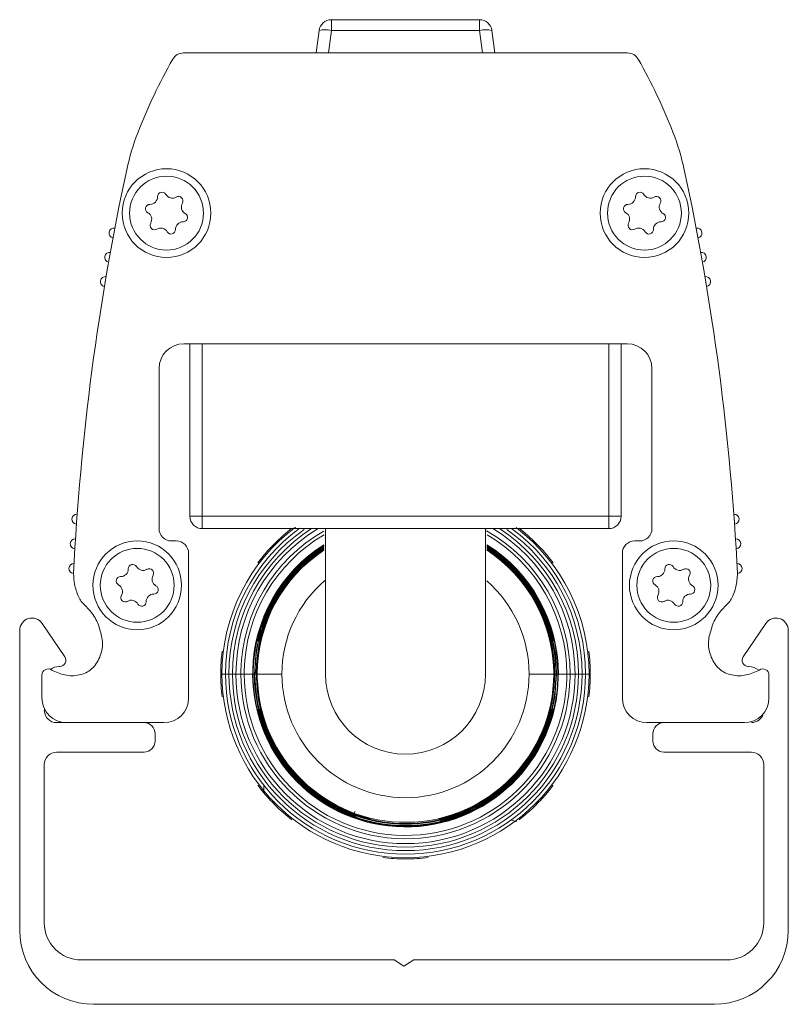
# Model space of a CAD drawing. Header units: millimetres. Extents: x -1079 to 3321, y 211 to 861.
# Tile 1 of 12: x -1079 to -1048, y 526 to 566. Entities that reach past the tile are written whole.
import ezdxf

# ---------------------------------------------------------------- set-up
doc = ezdxf.new("R2010")
doc.units = ezdxf.units.MM

# ---------------------------------------------------------------- blocks, each defined once
blk = doc.blocks.new('Drawing View4')
at = {"color": 7, "linetype": 'Continuous', "lineweight": 18}
for p, q in [((0.24, 20.65), (0.24, 20.213)), ((0.24, 20.65), (6.26, 20.65)), ((6.26, 20.213), (6.26, 20.65)), ((-0.372, 19.3), (-0.256, 20.213)), ((0.24, 20.213), (0.124, 19.3)), ((6.26, 20.213), (0.24, 20.213)), ((6.376, 19.3), (6.26, 20.213)), ((6.756, 20.213), (6.872, 19.3)), ((-5.762, 19.3), (12.262, 19.3)), ((-9.339, 7.43), (-9.346, 7.43)), ((12.253, 7.5), (-5.753, 7.5)), ((-5.5, 0.5), (-5.5, 7.5)), ((-5, 7.5), (-5, 0.5)), ((11.5, 0.5), (11.5, 7.5)), ((12, 7.5), (12, 0.5)), ((-6.753, 6.5), (-6.753, 0)), ((13.253, 0), (13.253, 6.5)), ((-5, 0.5), (-5.5, 0.5)), ((-5, 0.5), (11.5, 0.5)), ((-5, 0.5), (-5, 0)), ((11.5, 0.5), (11.5, 0)), ((12, 0.5), (11.5, 0.5)), ((11.5, 0), (-5, 0)), ((-10.358, -0.57), (-10.352, -0.57)), ((-6.253, -0.5), (-6.053, -0.5)), ((12.553, -0.5), (12.753, -0.5)), ((-5.553, -1), (-5.553, -6.87)), ((12.053, -6.87), (12.053, -1)), ((-11.497, -3.846), (-10.576, -5.204)), ((-2.571, -3.842), (-2.618, -3.982)), ((-2.486, -3.872), (-2.496, -3.868)), ((9.118, -3.982), (9.071, -3.842)), ((16.954, -5.204), (17.875, -3.846)), ((-12.411, -16.3), (-12.411, -4.127)), ((18.789, -4.127), (18.789, -16.3)), ((-2.748, -4.518), (-2.764, -4.556)), ((-2.683, -4.555), (-2.68, -4.555)), ((9.18, -4.555), (9.183, -4.555)), ((9.249, -4.518), (9.264, -4.556)), ((-11.505, -6.87), (-11.505, -5.944)), ((-10.783, -5.594), (-10.811, -5.594)), ((-4.2, -5.9), (-4.058, -5.9)), ((-4.058, -5.9), (-3.915, -5.9)), ((-3.915, -5.9), (-3.773, -5.9)), ((-3.773, -5.9), (-3.631, -5.9)), ((-3.631, -5.9), (-3.431, -5.9)), ((-3.298, -5.9), (-3.431, -5.9)), ((-2.954, -5.9), (-3.298, -5.9)), ((-2.935, -5.9), (-2.954, -5.9)), ((-2.935, -5.9), (-2.885, -5.9)), ((-2.859, -5.9), (-2.805, -5.9)), ((-2.78, -5.9), (-2.766, -5.9)), ((-1.766, -5.9), (-2.766, -5.9)), ((8.266, -5.9), (9.266, -5.9)), ((9.28, -5.9), (9.266, -5.9)), ((9.359, -5.9), (9.305, -5.9)), ((9.435, -5.9), (9.385, -5.9)), ((9.435, -5.9), (9.454, -5.9)), ((9.798, -5.9), (9.454, -5.9)), ((9.798, -5.9), (9.931, -5.9)), ((10.131, -5.9), (9.931, -5.9)), ((10.273, -5.9), (10.131, -5.9)), ((10.415, -5.9), (10.273, -5.9)), ((10.558, -5.9), (10.415, -5.9)), ((10.7, -5.9), (10.558, -5.9)), ((17.189, -5.594), (17.161, -5.594)), ((18.005, -5.944), (18.005, -6.87)), ((-11.41, -7.295), (-11.41, -7.396)), ((-2.685, -7.42), (-2.7, -7.404)), ((-2.663, -7.319), (-2.666, -7.319)), ((9.039, -7.458), (9.041, -7.459)), ((9.168, -7.576), (9.115, -7.746)), ((9.166, -7.319), (9.163, -7.319)), ((9.227, -7.366), (9.247, -7.318)), ((-10.911, -7.87), (-10.505, -7.87)), ((-6.553, -7.87), (-10.505, -7.87)), ((-2.52, -8.023), (-2.615, -7.746)), ((9.115, -7.746), (9.02, -8.023)), ((9.044, -8.032), (9.092, -7.898)), ((17.005, -7.87), (13.053, -7.87)), ((-6.911, -8.32), (-6.911, -8.62)), ((8.96, -8.001), (8.97, -8.005)), ((13.289, -8.62), (13.289, -8.32)), ((-7.361, -9.07), (-10.911, -9.07)), ((17.289, -9.07), (13.739, -9.07)), ((-11.411, -9.57), (-11.411, -16)), ((17.789, -16), (17.789, -9.57)), ((-2.498, -10.428), (-2.494, -10.722)), ((1.162, -11.574), (1.159, -11.583)), ((1.828, -11.775), (1.827, -11.771)), ((4.599, -11.788), (4.599, -11.792)), ((5.265, -11.6), (5.268, -11.609)), ((7.765, -11.889), (7.519, -11.823)), ((-9.911, -17.5), (2.794, -17.5)), ((2.794, -17.5), (3.189, -17.75)), ((3.189, -17.75), (3.584, -17.5)), ((3.584, -17.5), (16.289, -17.5)), ((15.789, -19.3), (-9.411, -19.3))]:
    blk.add_line(p, q, dxfattribs=at)
at = {"color": 7, "linetype": 'Continuous', "lineweight": 18, "flags": 128}
for points in [[(-2.739, -1.385), (-2.578, -1.179), (-2.494, -1.078)], [(8.994, -1.078), (9.078, -1.179), (9.239, -1.385)], [(-2.885, -5.9), (-2.812, -4.96), (-2.667, -4.282)], [(-2.764, -4.556), (-2.762, -4.556), (-2.761, -4.556)], [(9.261, -4.556), (9.263, -4.556), (9.264, -4.556)], [(9.385, -5.9), (9.314, -6.831), (9.147, -7.592)], [(-2.744, -7.318), (-2.746, -7.318), (-2.747, -7.318)], [(-2.662, -7.437), (-2.673, -7.429), (-2.695, -7.409)], [(9.247, -7.318), (9.245, -7.318), (9.244, -7.318)], [(-2.494, -10.722), (-2.578, -10.621), (-2.739, -10.415)], [(9.239, -10.415), (9.078, -10.621), (8.994, -10.722)]]:
    blk.add_lwpolyline(points, dxfattribs=at)
at = {"color": 7, "linetype": 'Continuous', "lineweight": 18}
for centre, radius in [((-6.45, 12.802), 1.8), ((12.95, 12.802), 1.8), ((-6.45, 12.802), 1.5), ((12.95, 12.802), 1.5), ((-7.64, -2.3), 1.8), ((14.14, -2.3), 1.8), ((-7.64, -2.3), 1.5), ((14.14, -2.3), 1.5)]:
    blk.add_circle(centre, radius, dxfattribs=at)
for centre, radius, start, end in [((0.24, 20.15), 0.5, 90, 172.725), ((6.26, 20.15), 0.5, 7.275, 90), ((-0.008, 19.216), 1.028, 76.041, 103.959), ((6.508, 19.216), 1.028, 76.041, 103.959), ((-5.762, 18.8), 0.5, 90, 150.2202), ((12.262, 18.8), 0.5, 29.7798, 90), ((12.744, 8.206), 21.823, 150.2098, 158.8349), ((-6.244, 8.206), 21.823, 21.1651, 29.7902), ((1.711, 12.457), 10, 158.7277, 167.8367), ((4.789, 12.457), 10, 12.1633, 21.2723), ((91.463, -6.896), 101.815, 167.832, 177.14066), ((-84.963, -6.896), 101.815, 2.85934, 12.168), ((-6.636, 13.472), 0.179, 29.7512, 181.2699), ((12.764, 13.472), 0.179, 29.7512, 181.2699), ((-7.121, 13.462), 0.306, 269.7512, 1.2699), ((-6.214, 13.713), 0.306, 209.7512, 301.2699), ((-5.962, 13.298), 0.179, 329.7512, 121.2699), ((-5.543, 13.054), 0.306, 149.7512, 241.2699), ((12.279, 13.462), 0.306, 269.7512, 1.2699), ((13.186, 13.713), 0.306, 209.7512, 301.2699), ((13.438, 13.298), 0.179, 329.7512, 121.2699), ((13.857, 13.054), 0.306, 149.7512, 241.2699), ((-7.124, 12.976), 0.179, 89.7512, 241.2699), ((-7.357, 12.55), 0.306, 329.7512, 61.2699), ((-5.776, 12.628), 0.179, 269.7512, 61.2699), ((12.276, 12.976), 0.179, 89.7512, 241.2699), ((12.043, 12.55), 0.306, 329.7512, 61.2699), ((13.624, 12.628), 0.179, 269.7512, 61.2699), ((-6.938, 12.306), 0.179, 149.7512, 301.2699), ((-5.779, 12.142), 0.306, 89.7512, 181.2699), ((12.462, 12.306), 0.179, 149.7512, 301.2699), ((13.621, 12.142), 0.306, 89.7512, 181.2699), ((-8.583, 11.997), 0.2, 79.3724, 259.2401), ((-6.686, 11.891), 0.306, 29.7512, 121.2699), ((-6.264, 12.132), 0.179, 209.7512, 1.2699), ((12.714, 11.891), 0.306, 29.7512, 121.2699), ((13.136, 12.132), 0.179, 209.7512, 1.2699), ((15.083, 11.997), 0.2, 280.7599, 100.6276), ((-8.764, 11.012), 0.2, 79.9277, 259.8114), ((15.264, 11.012), 0.2, 280.1886, 100.0723), ((-8.935, 10.027), 0.2, 80.4762, 260.3887), ((15.435, 10.027), 0.2, 279.6113, 99.5238), ((-5.753, 6.5), 1, 90, 180), ((12.253, 6.5), 1, 0, 90), ((-10.091, 0.383), 0.2, 85.9163, 265.8844), ((-5, 0.5), 0.5, 180, 270), ((11.5, 0.5), 0.5, 270, 0), ((16.591, 0.383), 0.2, 274.1156, 94.0837), ((-6.253, 0), 0.5, 180, 270), ((3.25, -5.9), 7.45, 126.8127, 180), ((3.25, -5.9), 7.308, 125.9712, 180), ((3.25, -5.9), 7.023, 122.8481, 180), ((3.25, -5.9), 7.5, 127.9068, 135), ((3.25, -5.9), 6.881, 0, 59.0365), ((3.25, -5.9), 7.023, 0, 57.1519), ((3.25, -5.9), 7.308, 0, 53.8754), ((3.25, -5.9), 7.45, 0, 52.8817), ((3.25, -5.9), 7.5, 45, 52.0932), ((12.753, 0), 0.5, 270, 0), ((3.25, -5.9), 7.165, 125.0962, 180), ((3.25, -5.9), 6.881, 120.9635, 180), ((3.25, -5.9), 6.681, 119.7707, 178.7735), ((3.25, -5.9), 6.548, 120.3023, 178.7735), ((3.25, -5.9), 6.681, 0, 60.5044), ((3.25, -5.9), 6.548, 0, 59.5676), ((3.25, -5.9), 7.165, 0, 54.9085), ((-10.158, -0.617), 0.2, 86.4799, 266.4488), ((-6.053, -1), 0.5, 0, 90), ((3.25, -5.9), 6.204, 122.2911, 178.6809), ((3.25, -5.9), 6.185, 122.3836, 178.6809), ((3.25, -5.9), 6.109, 122.8356, 178.6169), ((3.25, -5.9), 6.174, 122.458, 160.5267), ((3.25, -5.9), 6.148, 122.6462, 160.5284), ((3.25, -5.9), 6.135, 122.7224, 160.4072), ((3.25, -5.9), 6.095, 122.9455, 160.5281), ((3.25, -5.9), 7.5, 135, 139.9897), ((3.25, -5.9), 6.109, 290.2015, 57.2389), ((3.25, -5.9), 6.204, 360, 57.7956), ((3.25, -5.9), 6.148, 19.4724, 57.3818), ((3.25, -5.9), 6.135, 0, 57.2958), ((3.25, -5.9), 6.109, 0, 57.123), ((3.25, -5.9), 6.095, 19.4716, 57.0392), ((3.25, -5.9), 6.185, 0, 57.5754), ((3.25, -5.9), 6.174, 19.4719, 57.5079), ((3.25, -5.9), 7.5, 40.0103, 45), ((12.553, -1), 0.5, 90, 180), ((16.658, -0.617), 0.2, 273.5512, 93.5201), ((3.25, -5.9), 6.055, 123.1971, 180), ((3.25, -5.9), 6.03, 123.3262, 178.6169), ((3.25, -5.9), 6.016, 123.4366, 180), ((3.25, -5.9), 6.069, 123.1157, 160.5286), ((3.25, -5.9), 6.03, 289.4715, 56.7851), ((3.25, -5.9), 6.055, 0, 56.85), ((3.25, -5.9), 6.069, 19.4719, 56.8933), ((3.25, -5.9), 6.03, 0, 56.6492), ((3.25, -5.9), 6.016, 1.27, 56.5592), ((-10.214, -1.617), 0.2, 87.0319, 267.0243), ((-7.826, -1.63), 0.179, 29.7512, 181.2699), ((-7.404, -1.389), 0.306, 209.7512, 301.2699), ((13.954, -1.63), 0.179, 29.7512, 181.2699), ((14.376, -1.389), 0.306, 209.7512, 301.2699), ((16.714, -1.617), 0.2, 272.9757, 92.9681), ((-8.314, -2.126), 0.179, 89.7512, 241.2699), ((-8.311, -1.64), 0.306, 269.7512, 1.2699), ((-7.152, -1.804), 0.179, 329.7512, 121.2699), ((-6.733, -2.048), 0.306, 149.7512, 241.2699), ((13.466, -2.126), 0.179, 89.7512, 241.2699), ((13.469, -1.64), 0.306, 269.7512, 1.2699), ((14.628, -1.804), 0.179, 329.7512, 121.2699), ((15.047, -2.048), 0.306, 149.7512, 241.2699), ((-8.547, -2.552), 0.306, 329.7512, 61.2699), ((-6.966, -2.474), 0.179, 269.7512, 61.2699), ((3.25, -5.9), 5.016, 130.8097, 180), ((3.25, -5.9), 5.016, 0, 48.8565), ((13.233, -2.552), 0.306, 329.7512, 61.2699), ((14.814, -2.474), 0.179, 269.7512, 61.2699), ((-9.113, -2.348), 1, 204.1783, 230.232), ((-8.128, -2.796), 0.179, 149.7512, 301.2699), ((-6.969, -2.96), 0.306, 89.7512, 181.2699), ((13.652, -2.796), 0.179, 149.7512, 301.2699), ((14.811, -2.96), 0.306, 89.7512, 181.2699), ((15.613, -2.348), 1, 309.768, 335.8217), ((-7.876, -3.211), 0.306, 29.7512, 121.2699), ((-7.454, -2.97), 0.179, 209.7512, 1.2699), ((13.904, -3.211), 0.306, 29.7512, 121.2699), ((14.326, -2.97), 0.179, 209.7512, 1.2699), ((-11.911, -4.127), 0.5, 34.1638, 180), ((18.289, -4.127), 0.5, 0, 145.8362), ((3.25, -5.9), 7.5, 172.9068, 180), ((3.25, -5.9), 7.5, 360, 7.0932), ((-10.783, -5.344), 0.25, 270, 34.1638), ((17.161, -5.344), 0.25, 145.8362, 270), ((-11.255, -5.944), 0.25, 55, 180), ((-10.811, -6.194), 0.6, 90, 126.2903), ((3.25, -5.9), 7.5, 180, 187.0932), ((3.25, -5.9), 7.45, 180, 0), ((3.25, -5.9), 7.308, 180, 0), ((3.25, -5.9), 7.165, 180, 0), ((3.25, -5.9), 7.023, 180, 0), ((3.25, -5.9), 6.881, 180, 0), ((3.25, -5.9), 6.681, 178.7735, 180), ((3.25, -5.9), 6.681, 180, 358.7735), ((3.25, -5.9), 6.548, 178.7735, 180), ((3.25, -5.9), 6.548, 180, 358.7735), ((3.25, -5.9), 6.204, 178.6809, 180), ((3.25, -5.9), 6.204, 180, 358.6809), ((3.25, -5.9), 6.185, 178.6809, 180), ((3.25, -5.9), 6.185, 180, 358.6809), ((3.25, -5.9), 6.135, 180, 181.2687), ((3.25, -5.9), 6.109, 178.6169, 180), ((3.25, -5.9), 6.109, 180, 250.5281), ((3.25, -5.9), 6.055, 180, 181.2687), ((3.25, -5.9), 6.03, 178.6169, 180), ((3.25, -5.9), 6.03, 180, 249.7982), ((3.25, -5.9), 6.016, 180, 181.27), ((3.25, -5.9), 6.016, 181.27, 0), ((3.25, -5.9), 5.016, 180, 0), ((3.25, -5.9), 3.25, 180, 359.9719), ((3.25, -5.9), 6.055, 289.4718, 0), ((3.25, -5.9), 6.016, 0, 1.27), ((3.25, -5.9), 6.03, 358.6169, 0), ((3.25, -5.9), 6.109, 358.6169, 0), ((3.25, -5.9), 6.185, 358.6809, 0), ((3.25, -5.9), 6.204, 358.6809, 360), ((3.25, -5.9), 6.548, 358.7735, 0), ((3.25, -5.9), 6.681, 358.7735, 0), ((3.25, -5.9), 7.5, 352.9068, 360), ((17.189, -6.194), 0.6, 48.155, 90), ((17.755, -5.944), 0.25, 0, 125), ((3.25, -5.9), 6.135, 181.2687, 250.5279), ((3.25, -5.9), 6.055, 181.2687, 249.7978), ((3.25, -5.9), 6.03, 289.4722, 358.6169), ((3.25, -5.9), 6.109, 290.202, 358.6169), ((-10.505, -6.87), 1, 180, 270), ((-6.553, -6.87), 1, 270, 0), ((13.053, -6.87), 1, 180, 270), ((17.005, -6.87), 1, 270, 0), ((-10.911, -7.37), 0.5, 182.9632, 270), ((17.289, -7.37), 0.5, 270, 342.8162), ((-7.361, -8.32), 0.45, 0, 90), ((13.739, -8.32), 0.45, 90, 180), ((3.25, -5.9), 6.174, 200.202, 339.7966), ((3.25, -5.9), 6.148, 200.2025, 339.7983), ((3.25, -5.9), 6.095, 200.2016, 339.798), ((3.25, -5.9), 6.069, 200.2019, 339.7984), ((3.25, -5.9), 6.135, 290.2016, 339.7783), ((-7.361, -8.62), 0.45, 270, 0), ((13.739, -8.62), 0.45, 180, 270), ((-10.911, -9.57), 0.5, 90, 180), ((17.289, -9.57), 0.5, 0, 90), ((3.25, -5.9), 7.5, 220.0103, 225), ((3.25, -5.9), 7.5, 315, 319.9897), ((3.25, -5.9), 7.5, 225, 232.0932), ((3.25, -5.9), 7.5, 307.9068, 315), ((3.25, -5.9), 7.5, 262.9068, 270), ((3.25, -5.9), 7.5, 270, 277.0932), ((-9.411, -16.3), 3, 180, 270), ((-9.911, -16), 1.5, 180, 270), ((15.789, -16.3), 3, 270, 0), ((16.289, -16), 1.5, 270, 0)]:
    blk.add_arc(centre, radius, start, end, dxfattribs=at)
for points, knots in [([(0, 0), (0, -0.237), (0, -0.841), (0, -1.839), (0, -2.885), (0, -3.619), (0, -4.107), (0, -4.445), (0, -4.819), (0, -5.204), (0, -5.556), (0, -5.837), (0, -5.878), (0, -5.9)], [0, 0, 0, 0, 0.086679, 0.221023, 0.353381, 0.474124, 0.515279, 0.567398, 0.630969, 0.705995, 0.792487, 0.890471, 1, 1, 1, 1]), ([(6.5, -5.9), (6.5, -5.884), (6.5, -5.853), (6.5, -5.64), (6.5, -5.373), (6.5, -5.084), (6.5, -4.779), (6.5, -4.452), (6.5, -4.085), (6.5, -3.458), (6.5, -2.497), (6.5, -1.252), (6.5, -0.395), (6.5, -0.013), (6.5, 0.008)], [0, 0, 0, 0, 0.095126, 0.1797, 0.253763, 0.317336, 0.370429, 0.427589, 0.484215, 0.541773, 0.699436, 0.857711, 0.992007, 1, 1, 1, 1]), ([(-10.025, -2.757), (-10.088, -2.591), (-10.201, -2.287), (-10.217, -1.963), (-10.225, -1.817)], [0, 0, 0, 0, 0.549013, 1, 1, 1, 1]), ([(16.725, -1.817), (16.713, -2.002), (16.693, -2.326), (16.576, -2.628), (16.525, -2.757)], [0, 0, 0, 0, 0.569732, 1, 1, 1, 1]), ([(-11.112, -5.739), (-10.936, -5.819), (-10.584, -5.977), (-9.996, -5.979), (-9.446, -5.735), (-9.134, -5.225), (-9.002, -4.647), (-9.15, -4.083), (-9.351, -3.538), (-9.618, -3.257), (-9.753, -3.117)], [0, 0, 0, 0, 0.124906, 0.249579, 0.373066, 0.499419, 0.625325, 0.749903, 0.874229, 1, 1, 1, 1]), ([(16.253, -3.117), (16.118, -3.257), (15.851, -3.538), (15.65, -4.083), (15.502, -4.647), (15.634, -5.225), (15.946, -5.735), (16.496, -5.979), (17.084, -5.977), (17.436, -5.819), (17.612, -5.739)], [0, 0, 0, 0, 0.125771, 0.250097, 0.374675, 0.500581, 0.626934, 0.750421, 0.875094, 1, 1, 1, 1]), ([(-2.764, -4.556), (-2.764, -4.548), (-2.763, -4.532), (-2.737, -4.404), (-2.691, -4.217), (-2.643, -4.061), (-2.618, -3.982)], [0, 0, 0, 0, 0.240225, 0.486463, 0.737181, 1, 1, 1, 1]), ([(-2.68, -4.555), (-2.676, -4.546), (-2.671, -4.531), (-2.648, -4.445), (-2.617, -4.332), (-2.563, -4.144), (-2.503, -3.968), (-2.472, -3.877)], [0, 0, 0, 0, 0.241139, 0.362915, 0.491028, 0.735251, 1, 1, 1, 1]), ([(-2.642, -4.141), (-2.627, -4.094), (-2.598, -4), (-2.564, -3.901), (-2.546, -3.851)], [0, 0, 0, 0, 0.498598, 1, 1, 1, 1]), ([(-2.485, -3.866), (-2.499, -3.906), (-2.527, -3.987), (-2.564, -4.105), (-2.596, -4.216), (-2.612, -4.278), (-2.62, -4.31)], [0, 0, 0, 0, 0.251066, 0.501643, 0.751421, 1, 1, 1, 1]), ([(-2.588, -3.973), (-2.593, -3.973), (-2.612, -3.972), (-2.615, -3.978), (-2.618, -3.982)], [0, 0, 0, 0, 0.240415, 1, 1, 1, 1]), ([(-2.496, -3.868), (-2.527, -3.958), (-2.575, -4.098), (-2.604, -4.212), (-2.615, -4.254)], [0, 0, 0, 0, 0.638802, 1, 1, 1, 1]), ([(9.042, -4.359), (9.05, -4.335), (9.068, -4.281), (9.049, -4.14), (9.012, -3.995), (8.984, -3.913), (8.97, -3.871)], [0, 0, 0, 0, 0.273494, 0.618947, 0.805395, 1, 1, 1, 1]), ([(8.972, -3.877), (9.002, -3.964), (9.062, -4.141), (9.127, -4.369), (9.169, -4.525), (9.176, -4.545), (9.18, -4.555)], [0, 0, 0, 0, 0.254619, 0.514225, 0.762311, 1, 1, 1, 1]), ([(9.14, -4.347), (9.137, -4.335), (9.124, -4.275), (9.075, -4.101), (9.023, -3.946), (8.996, -3.868)], [0, 0, 0, 0, 0.109161, 0.552556, 1, 1, 1, 1]), ([(9.008, -3.864), (9.012, -3.863), (9.035, -3.855), (9.061, -3.845), (9.068, -3.843), (9.071, -3.842)], [0, 0, 0, 0, 0.089398, 0.544699, 1, 1, 1, 1]), ([(9.046, -3.851), (9.065, -3.906), (9.1, -4.005), (9.129, -4.099), (9.142, -4.141)], [0, 0, 0, 0, 0.552005, 1, 1, 1, 1]), ([(9.053, -3.975), (9.054, -3.974), (9.077, -3.97), (9.105, -3.972), (9.114, -3.979), (9.118, -3.982)], [0, 0, 0, 0, 0.040638, 0.537364, 1, 1, 1, 1]), ([(9.264, -4.556), (9.264, -4.548), (9.263, -4.532), (9.237, -4.406), (9.192, -4.22), (9.143, -4.063), (9.118, -3.982)], [0, 0, 0, 0, 0.241569, 0.481567, 0.731543, 1, 1, 1, 1]), ([(-2.761, -4.556), (-2.759, -4.551), (-2.754, -4.54), (-2.731, -4.452), (-2.695, -4.32), (-2.66, -4.202), (-2.642, -4.141)], [0, 0, 0, 0, 0.242002, 0.485528, 0.737293, 1, 1, 1, 1]), ([(-2.653, -4.178), (-2.666, -4.222), (-2.695, -4.32), (-2.72, -4.411), (-2.727, -4.438), (-2.728, -4.442)], [0, 0, 0, 0, 0.406377, 0.913569, 1, 1, 1, 1]), ([(-2.615, -4.254), (-2.625, -4.29), (-2.656, -4.402), (-2.674, -4.493), (-2.684, -4.548), (-2.684, -4.553), (-2.683, -4.555)], [0, 0, 0, 0, 0.194219, 0.602544, 0.800738, 1, 1, 1, 1]), ([(-2.584, -4.178), (-2.585, -4.178), (-2.605, -4.208), (-2.615, -4.245), (-2.624, -4.281)], [0, 0, 0, 0, 0.022869, 1, 1, 1, 1]), ([(9.125, -4.286), (9.114, -4.25), (9.092, -4.18), (9.049, -4.123), (9.028, -4.095)], [0, 0, 0, 0, 0.509886, 1, 1, 1, 1]), ([(9.183, -4.555), (9.183, -4.545), (9.182, -4.525), (9.153, -4.402), (9.14, -4.347)], [0, 0, 0, 0, 0.546481, 1, 1, 1, 1]), ([(9.142, -4.141), (9.16, -4.202), (9.195, -4.321), (9.231, -4.453), (9.254, -4.54), (9.259, -4.551), (9.261, -4.556)], [0, 0, 0, 0, 0.2647918, 0.5171041, 0.7605157, 1, 1, 1, 1]), ([(9.185, -4.288), (9.184, -4.286), (9.176, -4.253), (9.162, -4.208), (9.149, -4.166)], [0, 0, 0, 0, 0.071762, 1, 1, 1, 1]), ([(-2.648, -4.418), (-2.665, -4.425), (-2.692, -4.437), (-2.71, -4.461), (-2.717, -4.47)], [0, 0, 0, 0, 0.604071, 1, 1, 1, 1]), ([(-2.747, -7.318), (-2.747, -7.326), (-2.746, -7.343), (-2.718, -7.47), (-2.669, -7.658), (-2.618, -7.816), (-2.592, -7.898)], [0, 0, 0, 0, 0.240986, 0.480354, 0.730325, 1, 1, 1, 1]), ([(-2.615, -7.746), (-2.637, -7.677), (-2.678, -7.544), (-2.715, -7.41), (-2.738, -7.332), (-2.742, -7.323), (-2.744, -7.318)], [0, 0, 0, 0, 0.293182, 0.56768, 0.777815, 1, 1, 1, 1]), ([(-2.685, -7.42), (-2.686, -7.419), (-2.7, -7.407), (-2.706, -7.4), (-2.706, -7.407), (-2.706, -7.408)], [0, 0, 0, 0, 0.065449, 0.875216, 1, 1, 1, 1]), ([(-2.666, -7.319), (-2.665, -7.329), (-2.664, -7.349), (-2.634, -7.472), (-2.62, -7.528)], [0, 0, 0, 0, 0.545534, 1, 1, 1, 1]), ([(-2.665, -7.583), (-2.664, -7.589), (-2.652, -7.63), (-2.634, -7.687), (-2.619, -7.734)], [0, 0, 0, 0, 0.1551581, 1, 1, 1, 1]), ([(-2.446, -7.996), (-2.477, -7.91), (-2.539, -7.734), (-2.607, -7.505), (-2.643, -7.38), (-2.659, -7.326), (-2.661, -7.321), (-2.663, -7.319)], [0, 0, 0, 0, 0.251806, 0.512867, 0.757708, 0.878904, 1, 1, 1, 1]), ([(-2.62, -7.528), (-2.617, -7.539), (-2.603, -7.598), (-2.552, -7.772), (-2.497, -7.927), (-2.47, -8.005)], [0, 0, 0, 0, 0.107899, 0.55179, 1, 1, 1, 1]), ([(-2.604, -7.588), (-2.593, -7.623), (-2.57, -7.693), (-2.526, -7.75), (-2.505, -7.778)], [0, 0, 0, 0, 0.509933, 1, 1, 1, 1]), ([(9.163, -7.319), (9.158, -7.331), (9.149, -7.357), (9.098, -7.538), (9.029, -7.762), (8.974, -7.918), (8.946, -7.996)], [0, 0, 0, 0, 0.267435, 0.545129, 0.771587, 1, 1, 1, 1]), ([(8.959, -8.007), (8.973, -7.967), (9.002, -7.886), (9.041, -7.769), (9.074, -7.658), (9.091, -7.596), (9.099, -7.564)], [0, 0, 0, 0, 0.251089, 0.501693, 0.751476, 1, 1, 1, 1]), ([(9.063, -7.693), (9.063, -7.692), (9.085, -7.661), (9.095, -7.623), (9.105, -7.586)], [0, 0, 0, 0, 0.023025, 1, 1, 1, 1]), ([(9.247, -7.318), (9.247, -7.326), (9.246, -7.343), (9.217, -7.472), (9.168, -7.661), (9.118, -7.818), (9.092, -7.898)], [0, 0, 0, 0, 0.239621, 0.485413, 0.736282, 1, 1, 1, 1]), ([(9.102, -7.596), (9.109, -7.569), (9.136, -7.473), (9.156, -7.381), (9.167, -7.326), (9.166, -7.321), (9.166, -7.319)], [0, 0, 0, 0, 0.162106, 0.581198, 0.790626, 1, 1, 1, 1]), ([(9.244, -7.318), (9.242, -7.323), (9.237, -7.335), (9.21, -7.428), (9.187, -7.513), (9.169, -7.573), (9.168, -7.576)], [0, 0, 0, 0, 0.322027, 0.646534, 0.982746, 1, 1, 1, 1]), ([(9.177, -7.543), (9.188, -7.507), (9.202, -7.458), (9.209, -7.435), (9.21, -7.429)], [0, 0, 0, 0, 0.747603, 1, 1, 1, 1]), ([(-2.592, -7.898), (-2.583, -7.923), (-2.568, -7.968), (-2.551, -8.012), (-2.544, -8.032)], [0, 0, 0, 0, 0.559911, 1, 1, 1, 1]), ([(-2.533, -7.905), (-2.549, -7.906), (-2.58, -7.909), (-2.588, -7.902), (-2.592, -7.898)], [0, 0, 0, 0, 0.50714, 1, 1, 1, 1]), ([(8.97, -8.005), (9, -7.919), (9.047, -7.786), (9.087, -7.651), (9.099, -7.605), (9.102, -7.596)], [0, 0, 0, 0, 0.5978497, 0.9185564, 1, 1, 1, 1]), ([(1.156, -11.573), (1.196, -11.587), (1.275, -11.616), (1.391, -11.653), (1.499, -11.686), (1.56, -11.703), (1.591, -11.711)], [0, 0, 0, 0, 0.251212, 0.501854, 0.751567, 1, 1, 1, 1]), ([(1.159, -11.583), (1.243, -11.612), (1.371, -11.657), (1.497, -11.695), (1.536, -11.706), (1.541, -11.707)], [0, 0, 0, 0, 0.632637, 0.957415, 1, 1, 1, 1]), ([(1.203, -11.463), (1.197, -11.48), (1.184, -11.513), (1.171, -11.55), (1.163, -11.571), (1.162, -11.574), (1.162, -11.574)], [0, 0, 0, 0, 0.3267869, 0.6535738, 0.9803608, 1, 1, 1, 1]), ([(1.827, -11.771), (1.815, -11.767), (1.79, -11.757), (1.613, -11.708), (1.395, -11.64), (1.244, -11.586), (1.168, -11.559)], [0, 0, 0, 0, 0.267981, 0.546138, 0.772629, 1, 1, 1, 1]), ([(5.26, -11.585), (5.177, -11.614), (5.05, -11.657), (4.895, -11.704), (4.79, -11.734), (4.703, -11.758), (4.622, -11.78), (4.608, -11.785), (4.599, -11.788)], [0, 0, 0, 0, 0.247774, 0.377676, 0.510624, 0.642416, 0.769734, 1, 1, 1, 1]), ([(1.215, -11.654), (1.213, -11.661), (1.207, -11.679), (1.206, -11.682), (1.205, -11.684)], [0, 0, 0, 0, 0.336393, 1, 1, 1, 1]), ([(1.381, -11.622), (1.405, -11.641), (1.456, -11.679), (1.517, -11.699), (1.549, -11.709)], [0, 0, 0, 0, 0.4910297, 1, 1, 1, 1]), ([(1.541, -11.707), (1.573, -11.716), (1.641, -11.735), (1.724, -11.755), (1.806, -11.773), (1.819, -11.774), (1.828, -11.775)], [0, 0, 0, 0, 0.1913575, 0.4099829, 0.6211868, 1, 1, 1, 1]), ([(4.599, -11.792), (4.608, -11.791), (4.622, -11.791), (4.706, -11.773), (4.786, -11.755), (4.862, -11.733), (4.9, -11.723)], [0, 0, 0, 0, 0.389294, 0.590992, 0.793707, 1, 1, 1, 1]), ([(4.668, -11.857), (4.672, -11.857), (4.68, -11.857), (4.748, -11.843), (4.847, -11.82), (4.94, -11.794), (4.987, -11.782)], [0, 0, 0, 0, 0.244679, 0.489815, 0.743445, 1, 1, 1, 1]), ([(5.359, -11.633), (5.311, -11.65), (5.212, -11.686), (5.069, -11.733), (4.937, -11.774), (4.867, -11.794), (4.834, -11.804)], [0, 0, 0, 0, 0.245982, 0.506182, 0.763262, 1, 1, 1, 1]), ([(4.836, -11.732), (4.866, -11.724), (4.927, -11.708), (5.036, -11.677), (5.152, -11.64), (5.231, -11.613), (5.271, -11.599)], [0, 0, 0, 0, 0.248306, 0.497868, 0.748503, 1, 1, 1, 1]), ([(4.874, -11.731), (4.906, -11.721), (4.969, -11.702), (5.021, -11.664), (5.046, -11.645)], [0, 0, 0, 0, 0.509347, 1, 1, 1, 1]), ([(4.9, -11.723), (4.936, -11.713), (5.044, -11.685), (5.179, -11.64), (5.269, -11.609)], [0, 0, 0, 0, 0.331811, 1, 1, 1, 1]), ([(4.987, -11.782), (5.045, -11.765), (5.166, -11.729), (5.3, -11.682), (5.368, -11.657)], [0, 0, 0, 0, 0.4852443, 1, 1, 1, 1]), ([(5.025, -11.746), (5.023, -11.751), (5.014, -11.77), (4.998, -11.777), (4.987, -11.782)], [0, 0, 0, 0, 0.241852, 1, 1, 1, 1])]:
    blk.add_open_spline(points, degree=3, knots=knots, dxfattribs=at)

msp = doc.modelspace()

# ---------------------------------------------------------------- block references
at = {"color": 7, "linetype": 'Continuous', "lineweight": 18}
msp.add_blockref('Drawing View4', (-1066.406, 545.458), dxfattribs=at)

doc.saveas('drawing.dxf')
